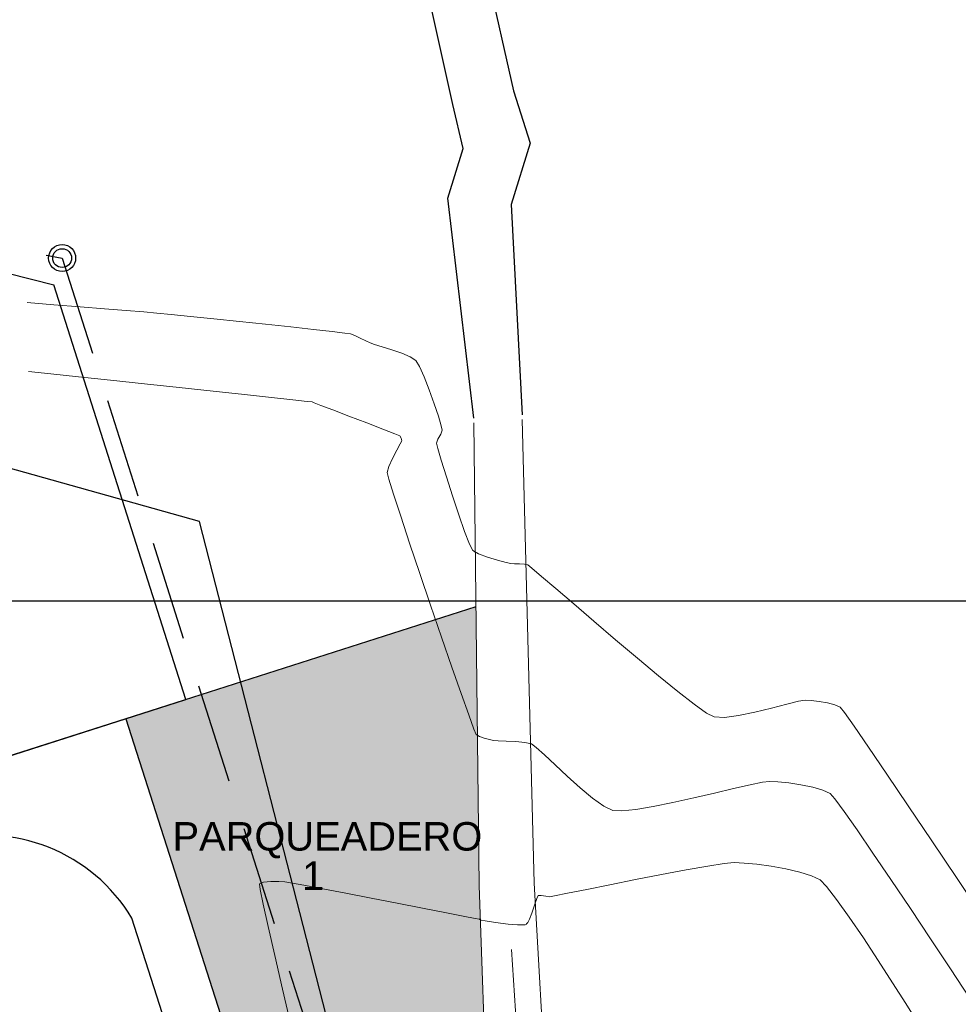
# Model space of a CAD drawing. Header units: metres. Extents: x 1111994 to 1112800, y 1268200 to 1269007.
# Tile 66 of 86: x 1112433 to 1112492, y 1268574 to 1268637. Entities that reach past the tile are written whole.
import ezdxf

# ---------------------------------------------------------------- set-up
doc = ezdxf.new("R2010")
doc.units = ezdxf.units.M
doc.header["$LTSCALE"] = 12.7
doc.header["$MEASUREMENT"] = 0
doc.linetypes.add('DASHED', pattern=[0.75, 0.5, -0.25])
doc.linetypes.add('Punto & Raya', pattern=[6.702778, 3.527778, -1.763889, 0, -1.411111])
doc.layers.add('Base', color=251, linetype='Continuous')
doc.layers.add('TUBERIA SANITARIA', color=84, linetype='Continuous')
doc.styles.add('602000', font='arial.ttf', dxfattribs={"height": 1.5})

msp = doc.modelspace()

# ---------------------------------------------------------------- hatches: boundary and pattern name
at = {"layer": 'Base'}
h = msp.add_hatch(dxfattribs=at)
h.set_pattern_fill('FLORTILE', color=256, scale=2.5, style=0, pattern_type=2)
h.set_pattern_definition([(0, (1111993.7432, 1268200), (0.75, 0.75), [0.5, -1]), (90, (1111993.9932, 1268199.75), (-0.75, 0.75), [0.5, -1]), (45, (1111993.9932, 1268200.25), (-0.75, 0.75), [0.7071068, -0.3535534]), (45, (1111994.2432, 1268200), (-0.75, 0.75), [0.7071068, -0.3535534]), (135, (1111994.4932, 1268200.75), (-0.75, -0.75), [0.7071068, -0.3535534]), (135, (1111994.7432, 1268201), (-0.75, -0.75), [0.7071068, -0.3535534])])
h.paths.add_polyline_path([(1112461.781, 1268591.427), (1112461.702, 1268591.473), (1112461.556, 1268591.827), (1112461.224, 1268592.735), (1112460.745, 1268594.086), (1112460.157, 1268595.771), (1112459.496, 1268597.682), (1112459.117, 1268598.788), (1112439.401, 1268592.482), (1112453.263, 1268549.145), (1112455.707, 1268549.927), (1112455.762, 1268550.195), (1112455.691, 1268550.608), (1112455.494, 1268551.28), (1112455.213, 1268552.122), (1112454.889, 1268553.045), (1112454.567, 1268553.958), (1112454.287, 1268554.771), (1112454.092, 1268555.396), (1112453.955, 1268555.936), (1112453.687, 1268557.03), (1112453.31, 1268558.591), (1112452.844, 1268560.532), (1112452.311, 1268562.766), (1112451.731, 1268565.204), (1112451.126, 1268567.76), (1112450.517, 1268570.347), (1112449.924, 1268572.878), (1112449.369, 1268575.264), (1112448.873, 1268577.419), (1112448.456, 1268579.255), (1112448.141, 1268580.686), (1112447.947, 1268581.623), (1112447.896, 1268581.98), (1112448.158, 1268582.082), (1112448.624, 1268582.12), (1112449.131, 1268582.119), (1112449.515, 1268582.103), (1112449.884, 1268582.043), (1112450.726, 1268581.888), (1112451.933, 1268581.66), (1112453.399, 1268581.379), (1112455.017, 1268581.067), (1112456.679, 1268580.744), (1112458.28, 1268580.433), (1112459.711, 1268580.154), (1112460.866, 1268579.928), (1112461.638, 1268579.777), (1112461.968, 1268579.712), (1112461.894, 1268581.88)])
h.paths.add_polyline_path([(1112461.683, 1268599.609), (1112459.117, 1268598.788), (1112459.496, 1268597.682), (1112460.157, 1268595.771), (1112460.745, 1268594.086), (1112461.224, 1268592.735), (1112461.556, 1268591.827), (1112461.702, 1268591.473), (1112461.781, 1268591.427)])
h.paths.add_polyline_path([(1112461.969, 1268579.692), (1112461.92, 1268579.722), (1112461.638, 1268579.777), (1112460.866, 1268579.928), (1112459.711, 1268580.154), (1112458.28, 1268580.433), (1112456.679, 1268580.744), (1112455.017, 1268581.067), (1112453.399, 1268581.379), (1112451.933, 1268581.66), (1112450.726, 1268581.888), (1112449.884, 1268582.043), (1112449.515, 1268582.103), (1112449.131, 1268582.119), (1112448.624, 1268582.12), (1112448.158, 1268582.082), (1112447.896, 1268581.98), (1112447.947, 1268581.623), (1112448.141, 1268580.686), (1112448.456, 1268579.255), (1112448.873, 1268577.419), (1112449.369, 1268575.264), (1112449.924, 1268572.878), (1112450.517, 1268570.347), (1112451.126, 1268567.76), (1112451.731, 1268565.204), (1112452.311, 1268562.766), (1112452.844, 1268560.532), (1112453.31, 1268558.591), (1112453.687, 1268557.03), (1112453.955, 1268555.936), (1112454.092, 1268555.396), (1112454.287, 1268554.771), (1112454.567, 1268553.958), (1112454.889, 1268553.045), (1112455.213, 1268552.122), (1112455.494, 1268551.28), (1112455.691, 1268550.608), (1112455.762, 1268550.195), (1112455.707, 1268549.927), (1112462.885, 1268552.223), (1112462.245, 1268557.201), (1112462.368, 1268567.992)])

# ---------------------------------------------------------------- linework, layer by layer
for p, q in [((1112443.222, 1268593.704), (1112434.799, 1268620.1)), ((1112461.683, 1268599.609), (1112439.401, 1268592.482)), ((1112410.827, 1268583.342), (1112443.222, 1268593.704)), ((1112439.401, 1268592.482), (1112410.827, 1268583.342))]:
    msp.add_line(p, q, dxfattribs=at)
at = {"layer": 'Base', "linetype": 'Continuous', "lineweight": 0}
for p, q in [((1112434.816, 1268618.838), (1112433.111, 1268618.972)), ((1112436.48, 1268618.707), (1112434.816, 1268618.838)), ((1112438.035, 1268618.584), (1112436.48, 1268618.707)), ((1112439.413, 1268618.473), (1112438.035, 1268618.584)), ((1112440.546, 1268618.378), (1112439.413, 1268618.473)), ((1112441.363, 1268618.306), (1112440.546, 1268618.378)), ((1112442.268, 1268618.218), (1112441.363, 1268618.306)), ((1112443.515, 1268618.092), (1112442.268, 1268618.218)), ((1112445.002, 1268617.94), (1112443.515, 1268618.092)), ((1112446.628, 1268617.771), (1112445.002, 1268617.94)), ((1112448.295, 1268617.595), (1112446.628, 1268617.771)), ((1112449.899, 1268617.424), (1112448.295, 1268617.595)), ((1112451.342, 1268617.267), (1112449.899, 1268617.424)), ((1112452.522, 1268617.135), (1112451.342, 1268617.267)), ((1112453.339, 1268617.039), (1112452.522, 1268617.135)), ((1112453.691, 1268616.988), (1112453.339, 1268617.039)), ((1112453.969, 1268616.88), (1112453.691, 1268616.988)), ((1112454.319, 1268616.712), (1112453.969, 1268616.88)), ((1112454.667, 1268616.537), (1112454.319, 1268616.712)), ((1112454.94, 1268616.408), (1112454.667, 1268616.537)), ((1112455.223, 1268616.315), (1112454.94, 1268616.408)), ((1112455.723, 1268616.166), (1112455.223, 1268616.315)), ((1112456.337, 1268615.974), (1112455.723, 1268616.166)), ((1112456.966, 1268615.755), (1112456.337, 1268615.974)), ((1112457.506, 1268615.524), (1112456.966, 1268615.755)), ((1112457.858, 1268615.294), (1112457.506, 1268615.524)), ((1112458.093, 1268614.917), (1112457.858, 1268615.294)), ((1112434.616, 1268614.434), (1112433.194, 1268614.585)), ((1112436.388, 1268614.245), (1112434.616, 1268614.434)), ((1112458.389, 1268614.251), (1112458.093, 1268614.917)), ((1112438.409, 1268614.029), (1112436.388, 1268614.245)), ((1112440.577, 1268613.798), (1112438.409, 1268614.029)), ((1112442.79, 1268613.561), (1112440.577, 1268613.798)), ((1112458.711, 1268613.417), (1112458.389, 1268614.251)), ((1112444.944, 1268613.331), (1112442.79, 1268613.561)), ((1112446.938, 1268613.118), (1112444.944, 1268613.331)), ((1112448.669, 1268612.932), (1112446.938, 1268613.118)), ((1112459.023, 1268612.539), (1112458.711, 1268613.417)), ((1112450.034, 1268612.785), (1112448.669, 1268612.932)), ((1112450.933, 1268612.688), (1112450.034, 1268612.785)), ((1112451.262, 1268612.651), (1112450.933, 1268612.688)), ((1112451.378, 1268612.599), (1112451.262, 1268612.651)), ((1112451.494, 1268612.543), (1112451.378, 1268612.599)), ((1112451.8, 1268612.427), (1112451.494, 1268612.543)), ((1112459.29, 1268611.738), (1112459.023, 1268612.539)), ((1112452.563, 1268612.14), (1112451.8, 1268612.427)), ((1112453.6, 1268611.748), (1112452.563, 1268612.14)), ((1112454.728, 1268611.321), (1112453.6, 1268611.748)), ((1112455.765, 1268610.926), (1112454.728, 1268611.321)), ((1112459.475, 1268611.136), (1112459.29, 1268611.738)), ((1112456.53, 1268610.63), (1112455.765, 1268610.926)), ((1112456.84, 1268610.503), (1112456.53, 1268610.63)), ((1112459.267, 1268610.286), (1112459.445, 1268610.6)), ((1112459.445, 1268610.6), (1112459.543, 1268610.855)), ((1112459.543, 1268610.855), (1112459.475, 1268611.136)), ((1112456.643, 1268609.572), (1112456.867, 1268609.988)), ((1112456.92, 1268610.35), (1112456.84, 1268610.503)), ((1112456.867, 1268609.988), (1112456.961, 1268610.181)), ((1112456.961, 1268610.181), (1112456.92, 1268610.35)), ((1112459.166, 1268610.03), (1112459.267, 1268610.286)), ((1112459.248, 1268609.698), (1112459.166, 1268610.03)), ((1112456.374, 1268609.051), (1112456.643, 1268609.572)), ((1112459.473, 1268608.935), (1112459.248, 1268609.698)), ((1112456.145, 1268608.542), (1112456.374, 1268609.051)), ((1112459.8, 1268607.883), (1112459.473, 1268608.935)), ((1112456.04, 1268608.164), (1112456.145, 1268608.542)), ((1112456.143, 1268607.742), (1112456.04, 1268608.164)), ((1112456.44, 1268606.78), (1112456.143, 1268607.742)), ((1112460.185, 1268606.683), (1112459.8, 1268607.883)), ((1112456.892, 1268605.386), (1112456.44, 1268606.78)), ((1112460.588, 1268605.474), (1112460.185, 1268606.683)), ((1112457.461, 1268603.67), (1112456.892, 1268605.386)), ((1112460.966, 1268604.397), (1112460.588, 1268605.474)), ((1112461.278, 1268603.594), (1112460.966, 1268604.397)), ((1112458.111, 1268601.741), (1112457.461, 1268603.67)), ((1112461.482, 1268603.204), (1112461.278, 1268603.594)), ((1112461.851, 1268602.983), (1112461.482, 1268603.204)), ((1112462.426, 1268602.768), (1112461.851, 1268602.983)), ((1112463.059, 1268602.581), (1112462.426, 1268602.768)), ((1112463.603, 1268602.441), (1112463.059, 1268602.581)), ((1112463.911, 1268602.37), (1112463.603, 1268602.441)), ((1112464.15, 1268602.346), (1112463.911, 1268602.37)), ((1112464.462, 1268602.336), (1112464.15, 1268602.346)), ((1112464.77, 1268602.319), (1112464.462, 1268602.336)), ((1112464.997, 1268602.275), (1112464.77, 1268602.319)), ((1112465.253, 1268602.072), (1112464.997, 1268602.275)), ((1112465.869, 1268601.548), (1112465.253, 1268602.072)), ((1112458.801, 1268599.708), (1112458.111, 1268601.741)), ((1112466.777, 1268600.768), (1112465.869, 1268601.548)), ((1112467.908, 1268599.793), (1112466.777, 1268600.768)), ((1112459.496, 1268597.682), (1112458.801, 1268599.708)), ((1112469.196, 1268598.687), (1112467.908, 1268599.793)), ((1112470.57, 1268597.514), (1112469.196, 1268598.687)), ((1112460.157, 1268595.771), (1112459.496, 1268597.682)), ((1112471.965, 1268596.337), (1112470.57, 1268597.514)), ((1112473.31, 1268595.219), (1112471.965, 1268596.337)), ((1112460.745, 1268594.086), (1112460.157, 1268595.771)), ((1112474.539, 1268594.222), (1112473.31, 1268595.219)), ((1112461.224, 1268592.735), (1112460.745, 1268594.086)), ((1112475.584, 1268593.411), (1112474.539, 1268594.222)), ((1112482.64, 1268593.672), (1112482.223, 1268593.598)), ((1112483.027, 1268593.649), (1112482.64, 1268593.672)), ((1112483.531, 1268593.588), (1112483.027, 1268593.649)), ((1112476.375, 1268592.849), (1112475.584, 1268593.411)), ((1112480.513, 1268593.158), (1112479.452, 1268592.898)), ((1112481.475, 1268593.409), (1112480.513, 1268593.158)), ((1112482.223, 1268593.598), (1112481.475, 1268593.409)), ((1112484.067, 1268593.493), (1112483.531, 1268593.588)), ((1112484.545, 1268593.37), (1112484.067, 1268593.493)), ((1112484.88, 1268593.224), (1112484.545, 1268593.37)), ((1112485.145, 1268592.883), (1112484.88, 1268593.224)), ((1112461.556, 1268591.827), (1112461.224, 1268592.735)), ((1112476.846, 1268592.598), (1112476.375, 1268592.849)), ((1112477.503, 1268592.565), (1112476.846, 1268592.598)), ((1112478.41, 1268592.683), (1112477.503, 1268592.565)), ((1112479.452, 1268592.898), (1112478.41, 1268592.683)), ((1112485.761, 1268592.008), (1112485.145, 1268592.883)), ((1112461.702, 1268591.473), (1112461.556, 1268591.827)), ((1112486.675, 1268590.676), (1112485.761, 1268592.008)), ((1112461.906, 1268591.353), (1112461.702, 1268591.473)), ((1112462.216, 1268591.245), (1112461.906, 1268591.353)), ((1112462.542, 1268591.156), (1112462.216, 1268591.245)), ((1112462.795, 1268591.098), (1112462.542, 1268591.156)), ((1112463.096, 1268591.075), (1112462.795, 1268591.098)), ((1112463.617, 1268591.057), (1112463.096, 1268591.075)), ((1112464.23, 1268591.029), (1112463.617, 1268591.057)), ((1112464.805, 1268590.977), (1112464.23, 1268591.029)), ((1112465.217, 1268590.886), (1112464.805, 1268590.977)), ((1112465.523, 1268590.662), (1112465.217, 1268590.886)), ((1112466.045, 1268590.189), (1112465.523, 1268590.662)), ((1112487.839, 1268588.963), (1112486.675, 1268590.676)), ((1112466.723, 1268589.549), (1112466.045, 1268590.189)), ((1112467.499, 1268588.821), (1112466.723, 1268589.549)), ((1112468.313, 1268588.087), (1112467.499, 1268588.821)), ((1112489.2, 1268586.947), (1112487.839, 1268588.963)), ((1112469.108, 1268587.427), (1112468.313, 1268588.087)), ((1112478.093, 1268588.04), (1112476.873, 1268587.756)), ((1112479.138, 1268588.278), (1112478.093, 1268588.04)), ((1112479.927, 1268588.441), (1112479.138, 1268588.278)), ((1112480.38, 1268588.5), (1112479.927, 1268588.441)), ((1112480.916, 1268588.472), (1112480.38, 1268588.5)), ((1112481.611, 1268588.397), (1112480.916, 1268588.472)), ((1112482.378, 1268588.28), (1112481.611, 1268588.397)), ((1112483.129, 1268588.127), (1112482.378, 1268588.28)), ((1112483.777, 1268587.941), (1112483.129, 1268588.127)), ((1112469.823, 1268586.922), (1112469.108, 1268587.427)), ((1112475.559, 1268587.453), (1112474.231, 1268587.159)), ((1112476.873, 1268587.756), (1112475.559, 1268587.453)), ((1112484.237, 1268587.729), (1112483.777, 1268587.941)), ((1112484.54, 1268587.382), (1112484.237, 1268587.729)), ((1112485.128, 1268586.585), (1112484.54, 1268587.382)), ((1112470.402, 1268586.651), (1112469.823, 1268586.922)), ((1112472.971, 1268586.904), (1112471.859, 1268586.716)), ((1112474.231, 1268587.159), (1112472.971, 1268586.904)), ((1112490.709, 1268584.703), (1112489.2, 1268586.947)), ((1112470.975, 1268586.622), (1112470.402, 1268586.651)), ((1112471.859, 1268586.716), (1112470.975, 1268586.622)), ((1112485.951, 1268585.412), (1112485.128, 1268586.585)), ((1112486.963, 1268583.939), (1112485.951, 1268585.412)), ((1112492.315, 1268582.309), (1112490.709, 1268584.703)), ((1112488.112, 1268582.242), (1112486.963, 1268583.939)), ((1112476.443, 1268583.105), (1112475.071, 1268582.862)), ((1112477.498, 1268583.269), (1112476.443, 1268583.105)), ((1112478.119, 1268583.328), (1112477.498, 1268583.269)), ((1112478.755, 1268583.298), (1112478.119, 1268583.328)), ((1112479.57, 1268583.219), (1112478.755, 1268583.298)), ((1112480.484, 1268583.094), (1112479.57, 1268583.219)), ((1112481.422, 1268582.929), (1112480.484, 1268583.094)), ((1112473.498, 1268582.566), (1112471.841, 1268582.244)), ((1112475.071, 1268582.862), (1112473.498, 1268582.566)), ((1112482.304, 1268582.727), (1112481.422, 1268582.929)), ((1112483.054, 1268582.494), (1112482.304, 1268582.727)), ((1112483.594, 1268582.234), (1112483.054, 1268582.494)), ((1112448.158, 1268582.082), (1112447.896, 1268581.98)), ((1112447.896, 1268581.98), (1112447.947, 1268581.623)), ((1112448.624, 1268582.12), (1112448.158, 1268582.082)), ((1112449.131, 1268582.119), (1112448.624, 1268582.12)), ((1112449.515, 1268582.103), (1112449.131, 1268582.119)), ((1112449.884, 1268582.043), (1112449.515, 1268582.103)), ((1112450.726, 1268581.888), (1112449.884, 1268582.043)), ((1112451.933, 1268581.66), (1112450.726, 1268581.888)), ((1112470.215, 1268581.921), (1112468.737, 1268581.624)), ((1112471.841, 1268582.244), (1112470.215, 1268581.921)), ((1112484.011, 1268581.809), (1112483.594, 1268582.234)), ((1112484.651, 1268580.984), (1112484.011, 1268581.809)), ((1112489.351, 1268580.396), (1112488.112, 1268582.242)), ((1112493.967, 1268579.842), (1112492.315, 1268582.309)), ((1112447.947, 1268581.623), (1112448.141, 1268580.686)), ((1112453.399, 1268581.379), (1112451.933, 1268581.66)), ((1112455.017, 1268581.067), (1112453.399, 1268581.379)), ((1112465.647, 1268581.236), (1112465.554, 1268581.038)), ((1112465.845, 1268581.241), (1112465.647, 1268581.236)), ((1112466.128, 1268581.184), (1112465.845, 1268581.241)), ((1112466.358, 1268581.149), (1112466.128, 1268581.184)), ((1112466.692, 1268581.212), (1112466.358, 1268581.149)), ((1112467.524, 1268581.379), (1112466.692, 1268581.212)), ((1112468.737, 1268581.624), (1112467.524, 1268581.379)), ((1112448.141, 1268580.686), (1112448.456, 1268579.255)), ((1112456.679, 1268580.744), (1112455.017, 1268581.067)), ((1112458.28, 1268580.433), (1112456.679, 1268580.744)), ((1112465.416, 1268580.613), (1112465.247, 1268580.104)), ((1112465.554, 1268581.038), (1112465.416, 1268580.613)), ((1112485.453, 1268579.857), (1112484.651, 1268580.984)), ((1112459.711, 1268580.154), (1112458.28, 1268580.433)), ((1112460.866, 1268579.928), (1112459.711, 1268580.154)), ((1112461.638, 1268579.777), (1112460.866, 1268579.928)), ((1112465.247, 1268580.104), (1112465.1, 1268579.731)), ((1112486.355, 1268578.531), (1112485.453, 1268579.857)), ((1112490.631, 1268578.476), (1112489.351, 1268580.396)), ((1112448.456, 1268579.255), (1112448.873, 1268577.419)), ((1112461.92, 1268579.722), (1112461.638, 1268579.777)), ((1112462.002, 1268579.671), (1112461.92, 1268579.722)), ((1112462.273, 1268579.624), (1112462.002, 1268579.671)), ((1112462.927, 1268579.521), (1112462.273, 1268579.624)), ((1112463.733, 1268579.413), (1112462.927, 1268579.521)), ((1112464.331, 1268579.359), (1112463.733, 1268579.413)), ((1112464.675, 1268579.356), (1112464.331, 1268579.359)), ((1112464.827, 1268579.377), (1112464.675, 1268579.356)), ((1112464.875, 1268579.396), (1112464.827, 1268579.377)), ((1112464.912, 1268579.424), (1112464.875, 1268579.396)), ((1112464.987, 1268579.518), (1112464.912, 1268579.424)), ((1112465.1, 1268579.731), (1112464.987, 1268579.518)), ((1112487.297, 1268577.106), (1112486.355, 1268578.531)), ((1112491.902, 1268576.559), (1112490.631, 1268578.476)), ((1112448.873, 1268577.419), (1112449.369, 1268575.264)), ((1112488.218, 1268575.681), (1112487.297, 1268577.106)), ((1112493.116, 1268574.719), (1112491.902, 1268576.559)), ((1112489.058, 1268574.358), (1112488.218, 1268575.681)), ((1112449.369, 1268575.264), (1112449.924, 1268572.878)), ((1112489.755, 1268573.237), (1112489.058, 1268574.358))]:
    msp.add_line(p, q, dxfattribs=at)
at = {"layer": 'Base', "linetype": 'Continuous'}
msp.add_line((1112000, 1268600), (1112800, 1268600), dxfattribs=at)
at = {"layer": 'Base', "linetype": 'Punto & Raya', "lineweight": 0}
msp.add_line((1112465.624, 1268551.873), (1112463.957, 1268577.793), dxfattribs=at)
at = {"layer": 'Base', "linetype": 'Continuous', "flags": 128}
for points in [[(1112461.544, 1268611.623), (1112459.904, 1268625.626), (1112460.866, 1268628.786), (1112460.214, 1268631.584), (1112456.921, 1268646.414), (1112456.716, 1268657.097), (1112457.178, 1268668.845), (1112459.447, 1268677.752), (1112460.746, 1268682.534), (1112466.461, 1268701.229), (1112467.159, 1268714.884), (1112469.36, 1268726.75), (1112471.402, 1268737.399), (1112471.618, 1268745.869)], [(1112460.726, 1268647.319), (1112464.086, 1268632.449), (1112465.138, 1268629.117), (1112463.921, 1268625.213), (1112464.633, 1268611.824)]]:
    msp.add_lwpolyline(points, dxfattribs=at)
at = {"layer": 'Base', "ltscale": 0.1}
msp.add_lwpolyline([(1112410.827, 1268583.342), (1112391.259, 1268631.129), (1112434.799, 1268620.1)], dxfattribs=at)
at = {"layer": 'Base', "linetype": 'Continuous', "lineweight": 0, "flags": 128}
for points in [[(1112461.544, 1268611.323), (1112461.894, 1268581.88), (1112462.368, 1268567.992), (1112462.245, 1268557.201)], [(1112464.633, 1268611.524), (1112465.4, 1268582.026), (1112466.178, 1268568.188)]]:
    msp.add_lwpolyline(points, dxfattribs=at)
at = {"layer": 'Base'}
msp.add_lwpolyline([(1112439.401, 1268592.482), (1112453.837, 1268547.349)], dxfattribs=at)
msp.add_lwpolyline([(1112427.51, 1268584.689, 0.335532), (1112420.354, 1268573.581), (1112430.225, 1268542.721), (1112449.655, 1268548.936), (1112439.784, 1268579.796, 0.335532), (1112427.51, 1268584.689)], format="xyb", dxfattribs=at)
at = {"layer": 'TUBERIA SANITARIA', "linetype": 'DASHED'}
for p, q in [((1112396.9, 1268629.188), (1112435.336, 1268621.808)), ((1112435.336, 1268621.808), (1112457.946, 1268550.88))]:
    msp.add_line(p, q, dxfattribs=at)
at = {"layer": 'TUBERIA SANITARIA'}
for p, q in [((1112444.084, 1268605.037), (1112422.639, 1268611.058)), ((1112457.993, 1268550.894), (1112444.084, 1268605.037))]:
    msp.add_line(p, q, dxfattribs=at)
at = {"layer": 'TUBERIA SANITARIA', "linetype": 'ByBlock'}
for radius in [0.86, 0.6]:
    msp.add_circle((1112435.336, 1268621.808), radius, dxfattribs=at)

# ---------------------------------------------------------------- texts
at = {"layer": 'Base', "attachment_point": 1, "style": '602000'}
for s, insert, char_height in [('PARQUEADERO', (1112442.365, 1268585.907), 1.81514), ('1', (1112450.614, 1268583.403), 1.815)]:
    msp.add_mtext(s, dxfattribs=dict(at, insert=insert, char_height=char_height))

doc.saveas('drawing.dxf')
